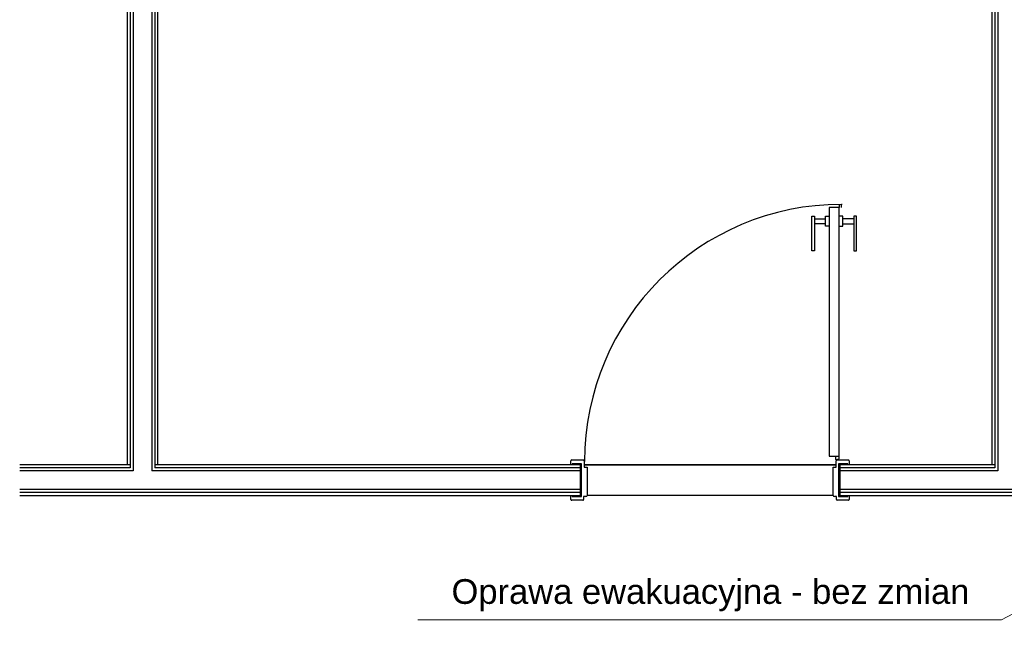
# Model space of a CAD drawing. Header units: millimetres. Extents: x 45983 to 94428, y -13359 to 18562.
# Tile 2 of 57: x 75653 to 79638, y -7172 to -4657. Entities that reach past the tile are written whole.
import ezdxf

# ---------------------------------------------------------------- set-up
doc = ezdxf.new("R2010")
doc.units = ezdxf.units.MM
doc.layers.add('Kanał', color=30, linetype='Continuous', lineweight=30)
doc.styles.get("Standard").update_dxf_attribs({"font": 'ARIAL.TTF'})

msp = doc.modelspace()

# ---------------------------------------------------------------- linework, layer by layer
for p, q in [((79587.5, -2461.8), (79587.5, -6457)), ((79600, -2474.3), (79600, -6469.5)), ((79612.5, -2486.8), (79612.5, -6482)), ((76087.5, -2692), (76087.5, -6457)), ((76100, -2692), (76100, -6469.5)), ((76112.5, -2692), (76112.5, -6482)), ((76187.5, -2692), (76187.5, -6482)), ((76200, -2692), (76200, -6469.5)), ((76212.5, -6457), (76212.5, -2692)), ((78929.7, -5417), (78929.7, -6422.8)), ((78969.6, -5417), (78929.7, -5417)), ((78981.5, -5404), (78969.6, -5406)), ((78969.6, -5406), (78969.6, -5417)), ((78969.6, -6422.8), (78969.6, -5417)), ((78980, -5417), (78980, -5405.5)), ((78859.7, -5452), (78869.7, -5452)), ((78859.7, -5592), (78859.7, -5452)), ((78869.7, -5452), (78869.7, -5592)), ((78914.7, -5452), (78929.7, -5452)), ((78914.7, -5492), (78914.7, -5452)), ((78984.6, -5452), (78969.6, -5452)), ((78984.6, -5492), (78984.6, -5452)), ((79039.6, -5452), (79029.6, -5452)), ((79029.6, -5452), (79029.6, -5592)), ((79039.6, -5592), (79039.6, -5452)), ((78869.7, -5462), (78914.7, -5462)), ((78914.7, -5482), (78869.7, -5482)), ((78929.7, -5492), (78914.7, -5492)), ((78969.6, -5492), (78984.6, -5492)), ((79029.6, -5462), (78984.6, -5462)), ((78984.6, -5482), (79029.6, -5482)), ((78869.7, -5592), (78859.7, -5592)), ((79029.6, -5592), (79039.6, -5592)), ((77884.5, -6457), (77884.5, -6441)), ((77887.5, -6438), (77934.5, -6438)), ((77889.5, -6453), (77889.5, -6457)), ((77927.5, -6453), (77889.5, -6453)), ((77927.5, -6586), (77927.5, -6453)), ((77937.5, -6441), (77937.5, -6467)), ((78929.7, -6422.8), (78969.6, -6422.8)), ((78955.6, -6422.8), (78955.6, -6434.3)), ((78957.1, -6435.7), (78969.6, -6433.8)), ((78957.5, -6467), (78957.5, -6441)), ((78960.5, -6438), (79007.5, -6438)), ((78967.5, -6453), (78967.5, -6586)), ((79005.5, -6453), (78967.5, -6453)), ((78969.6, -6433.8), (78969.6, -6422.8)), ((79005.5, -6457), (79005.5, -6453)), ((79010.5, -6441), (79010.5, -6457)), ((76100, -6457), (75653.1, -6457)), ((76100, -6469.5), (75653.1, -6469.5)), ((76112.5, -6482), (75653.1, -6482)), ((77922.5, -6482), (76187.5, -6482)), ((77927.5, -6457), (76200, -6457)), ((77922.5, -6469.5), (76200, -6469.5)), ((77922.5, -6582), (77922.5, -6457)), ((77927.5, -6457), (77922.5, -6457)), ((77937.5, -6457), (78957.5, -6457)), ((78957.5, -6457), (77937.5, -6457)), ((77937.5, -6467), (77949.5, -6467)), ((77949.5, -6467), (77949.5, -6581)), ((78945.5, -6467), (78957.5, -6467)), ((78945.5, -6581), (78945.5, -6467)), ((79600, -6457), (78967.5, -6457)), ((78972.5, -6457), (78967.5, -6457)), ((78972.5, -6457), (78972.5, -6582)), ((79600, -6469.5), (78972.5, -6469.5)), ((79612.5, -6482), (78972.5, -6482)), ((77922.5, -6557), (75653.1, -6557)), ((77922.5, -6569.5), (75653.1, -6569.5)), ((80327.5, -6557), (78972.5, -6557)), ((80327.5, -6569.5), (78972.5, -6569.5)), ((75653.1, -6582), (77927.5, -6582)), ((77884.5, -6598), (77884.5, -6582)), ((77932.5, -6601), (77887.5, -6601)), ((77889.5, -6582), (77889.5, -6586)), ((77889.5, -6586), (77927.5, -6586)), ((77935.5, -6586), (77935.5, -6598)), ((77944.5, -6586), (77935.5, -6586)), ((78945.9, -6582), (77949.1, -6582)), ((78959.5, -6586), (78950.5, -6586)), ((78959.5, -6598), (78959.5, -6586)), ((79007.5, -6601), (78962.5, -6601)), ((78967.5, -6582), (80332.5, -6582)), ((78967.5, -6586), (79005.5, -6586)), ((79005.5, -6586), (79005.5, -6582)), ((79010.5, -6582), (79010.5, -6598))]:
    msp.add_line(p, q)
for centre, radius, start, end in [((78979.6, -6443.7), 1040, 90, 180), ((78981.5, -5405.5), 1.46, 90, 180), ((77887.5, -6441), 3, 90, 180), ((77934.5, -6441), 3, 0, 90), ((78957.1, -6434.3), 1.46, 180, 270), ((78960.5, -6441), 3, 90, 180), ((79007.5, -6441), 3, 0, 90), ((77887.5, -6598), 3, 180, 270), ((77932.5, -6598), 3, 270, 0), ((77944.5, -6581), 5, 270, 0), ((78950.5, -6581), 5, 180, 270), ((78962.5, -6598), 3, 180, 270), ((79007.5, -6598), 3, 270, 0)]:
    msp.add_arc(centre, radius, start, end)
at = {"layer": 'Kanał', "lineweight": 0}
for q in [(80840.5, -6444), (77264.9, -7084.9)]:
    msp.add_line((79626.5, -7084.9), q, dxfattribs=at)

# ---------------------------------------------------------------- texts
at = {"layer": 'Kanał', "insert": (78449, -7121.9), "char_height": 40, "width": 6183.595, "attachment_point": 5}
msp.add_mtext('{\\H2.5x;Oprawa ewakuacyjna - bez zmian\\P \\P} ', dxfattribs=at)

doc.saveas('drawing.dxf')
